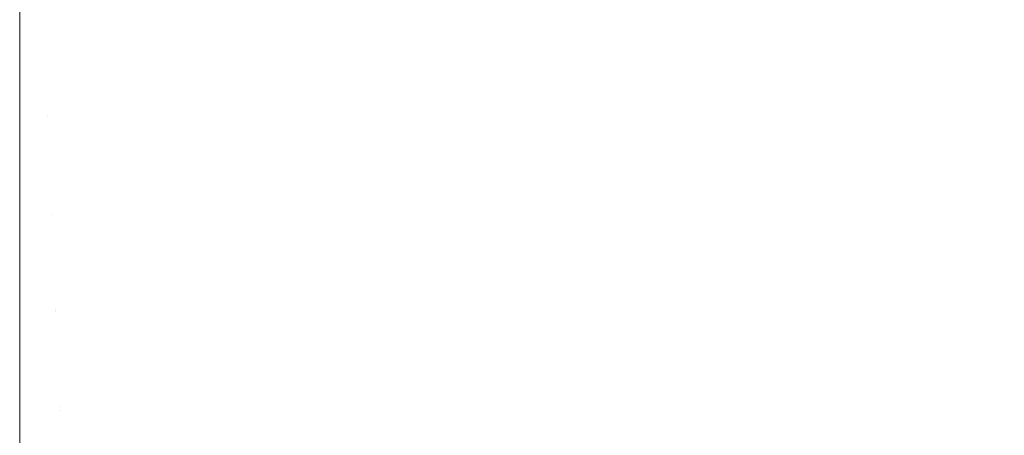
# Model space of a CAD drawing. Header units: centimetres. Extents: x -26 to 27.3, y -25.3 to -23.5.
# Tile 190 of 221: x 27.1825 to 27.2214, y -25.1982 to -25.1817. Entities that reach past the tile are written whole.
import ezdxf

# ---------------------------------------------------------------- set-up
doc = ezdxf.new("R2010")
doc.units = ezdxf.units.CM
doc.header["$LTSCALE"] = 2.54
doc.layers.add('Lucido design-1', color=7, linetype='Continuous')

# ---------------------------------------------------------------- blocks, each defined once
blk = doc.blocks.new('Gruppo-4-1')
at = {"color": 7, "linetype": 'Continuous', "lineweight": 9}
for points, invisible_edges in [([(27.193523, -25.177761, 1050.419828), (27.192754, -25.178212, 1050.419828), (27.19479, -25.181857, 1050.418837), (27.195712, -25.181316, 1050.418837)], 15), ([(27.192754, -25.178212, 1050.419828), (27.191967, -25.178629, 1050.419828), (27.193847, -25.182358, 1050.418837), (27.19479, -25.181857, 1050.418837)], 15), ([(27.196917, -25.181192, 1049.625418), (27.196, -25.181784, 1049.625418), (27.193953, -25.17846, 1049.624463), (27.194731, -25.177958, 1049.624463)], 15), ([(27.19993, -25.178055, 1050.418837), (27.199143, -25.178778, 1050.418837), (27.201867, -25.181873, 1050.417671), (27.202783, -25.181032, 1050.417671)], 15), ([(27.205304, -25.178287, 1050.417671), (27.204503, -25.179237, 1050.417671), (27.207553, -25.181921, 1050.41633), (27.208465, -25.180839, 1050.41633)], 15), ([(27.191967, -25.178629, 1050.419828), (27.191163, -25.179014, 1050.419828), (27.192883, -25.182818, 1050.418837), (27.193847, -25.182358, 1050.418837)], 15), ([(27.196, -25.181784, 1049.625418), (27.195058, -25.182336, 1049.625418), (27.193155, -25.178928, 1049.624463), (27.193953, -25.17846, 1049.624463)], 15), ([(27.202985, -25.181243, 1049.62653), (27.202061, -25.182093, 1049.62653), (27.199506, -25.17919, 1049.625418), (27.20031, -25.178452, 1049.625418)], 15), ([(27.208507, -25.180873, 1049.627799), (27.207593, -25.181957, 1049.627799), (27.204723, -25.179431, 1049.62653), (27.205532, -25.178471, 1049.62653)], 15), ([(27.210148, -25.178563, 1050.41633), (27.209331, -25.179719, 1050.41633), (27.212544, -25.182095, 1050.41482), (27.213459, -25.180801, 1050.41482)], 15), ([(27.213319, -25.180706, 1049.629223), (27.212408, -25.181994, 1049.629223), (27.209374, -25.179751, 1049.627799), (27.210193, -25.178593, 1049.627799)], 15), ([(27.219367, -25.178467, 1050.413143), (27.218546, -25.180014, 1050.413143), (27.2219, -25.181888, 1050.411302), (27.222798, -25.180197, 1050.411302)], 15), ([(27.191163, -25.179014, 1050.419828), (27.190344, -25.179363, 1050.419828), (27.191901, -25.183238, 1050.418837), (27.192883, -25.182818, 1050.418837)], 15), ([(27.195058, -25.182336, 1049.625418), (27.194094, -25.182848, 1049.625418), (27.192337, -25.179363, 1049.624463), (27.193155, -25.178928, 1049.624463)], 15), ([(27.199143, -25.178778, 1050.418837), (27.198327, -25.179467, 1050.418837), (27.200917, -25.182674, 1050.417671), (27.201867, -25.181873, 1050.417671)], 15), ([(27.190344, -25.179363, 1050.419828), (27.18951, -25.179678, 1050.419828), (27.190901, -25.183615, 1050.418837), (27.191901, -25.183238, 1050.418837)], 15), ([(27.194094, -25.182848, 1049.625418), (27.193109, -25.183319, 1049.625418), (27.191502, -25.179762, 1049.624463), (27.192337, -25.179363, 1049.624463)], 15), ([(27.198327, -25.179467, 1050.418837), (27.197481, -25.18012, 1050.418837), (27.199933, -25.183435, 1050.417671), (27.200917, -25.182674, 1050.417671)], 15), ([(27.202061, -25.182093, 1049.62653), (27.201101, -25.182902, 1049.62653), (27.198672, -25.179894, 1049.625418), (27.199506, -25.17919, 1049.625418)], 15), ([(27.204503, -25.179237, 1050.417671), (27.203662, -25.180153, 1050.417671), (27.206595, -25.182964, 1050.41633), (27.207553, -25.181921, 1050.41633)], 15), ([(27.207593, -25.181957, 1049.627799), (27.206634, -25.183001, 1049.627799), (27.203873, -25.180356, 1049.62653), (27.204723, -25.179431, 1049.62653)], 15), ([(27.21734, -25.181329, 1049.630799), (27.216399, -25.182788, 1049.630799), (27.213319, -25.180706, 1049.629223), (27.214175, -25.17938, 1049.629223)], 15), ([(27.214319, -25.179469, 1050.41482), (27.213459, -25.180801, 1050.41482), (27.216709, -25.182997, 1050.413143), (27.217659, -25.181525, 1050.413143)], 15), ([(27.18951, -25.179678, 1050.419828), (27.188664, -25.179957, 1050.419828), (27.189887, -25.183949, 1050.418837), (27.190901, -25.183615, 1050.418837)], 15), ([(27.193109, -25.183319, 1049.625418), (27.192105, -25.183747, 1049.625418), (27.19065, -25.180125, 1049.624463), (27.191502, -25.179762, 1049.624463)], 15), ([(27.209331, -25.179719, 1050.41633), (27.208465, -25.180839, 1050.41633), (27.211574, -25.183349, 1050.41482), (27.212544, -25.182095, 1050.41482)], 15), ([(27.212408, -25.181994, 1049.629223), (27.211443, -25.183243, 1049.629223), (27.208507, -25.180873, 1049.627799), (27.209374, -25.179751, 1049.627799)], 15), ([(27.221409, -25.181614, 1049.632526), (27.220452, -25.183245, 1049.632526), (27.21734, -25.181329, 1049.630799), (27.218219, -25.179832, 1049.630799)], 15), ([(27.187807, -25.1802, 1050.419828), (27.18694, -25.180406, 1050.419828), (27.18782, -25.184487, 1050.418837), (27.188859, -25.18424, 1050.418837)], 15), ([(27.188664, -25.179957, 1050.419828), (27.187807, -25.1802, 1050.419828), (27.188859, -25.18424, 1050.418837), (27.189887, -25.183949, 1050.418837)], 15), ([(27.192105, -25.183747, 1049.625418), (27.191084, -25.184133, 1049.625418), (27.189784, -25.180452, 1049.624463), (27.19065, -25.180125, 1049.624463)], 15), ([(27.197481, -25.18012, 1050.418837), (27.196609, -25.180737, 1050.418837), (27.198918, -25.184152, 1050.417671), (27.199933, -25.183435, 1050.417671)], 15), ([(27.201101, -25.182902, 1049.62653), (27.200107, -25.18367, 1049.62653), (27.197808, -25.180562, 1049.625418), (27.198672, -25.179894, 1049.625418)], 15), ([(27.203662, -25.180153, 1050.417671), (27.202783, -25.181032, 1050.417671), (27.205594, -25.183965, 1050.41633), (27.206595, -25.182964, 1050.41633)], 15), ([(27.218546, -25.180014, 1050.413143), (27.217659, -25.181525, 1050.413143), (27.220931, -25.18354, 1050.411302), (27.2219, -25.181888, 1050.411302)], 15), ([(27.186065, -25.180575, 1050.419828), (27.185184, -25.180707, 1050.419828), (27.185714, -25.184848, 1050.418837), (27.186771, -25.18469, 1050.418837)], 15), ([(27.18694, -25.180406, 1050.419828), (27.186065, -25.180575, 1050.419828), (27.186771, -25.18469, 1050.418837), (27.18782, -25.184487, 1050.418837)], 15), ([(27.191084, -25.184133, 1049.625418), (27.190047, -25.184474, 1049.625418), (27.188904, -25.180742, 1049.624463), (27.189784, -25.180452, 1049.624463)], 15), ([(27.200107, -25.18367, 1049.62653), (27.199082, -25.184395, 1049.62653), (27.196917, -25.181192, 1049.625418), (27.197808, -25.180562, 1049.625418)], 15), ([(27.206634, -25.183001, 1049.627799), (27.205631, -25.184004, 1049.627799), (27.202985, -25.181243, 1049.62653), (27.203873, -25.180356, 1049.62653)], 15), ([(27.182518, -25.180956, 1050.419809), (27.182518, -25.185052, 1050.418837), (27.183586, -25.185029, 1050.418837), (27.183409, -25.180858, 1050.419828)], 14), ([(27.184298, -25.180801, 1050.419828), (27.183409, -25.180858, 1050.419828), (27.183586, -25.185029, 1050.418837), (27.184652, -25.184962, 1050.418837)], 15), ([(27.185184, -25.180707, 1050.419828), (27.184298, -25.180801, 1050.419828), (27.184652, -25.184962, 1050.418837), (27.185714, -25.184848, 1050.418837)], 15), ([(27.188997, -25.184772, 1049.625418), (27.187935, -25.185024, 1049.625418), (27.187113, -25.181209, 1049.624463), (27.188014, -25.180994, 1049.624463)], 15), ([(27.190047, -25.184474, 1049.625418), (27.188997, -25.184772, 1049.625418), (27.188014, -25.180994, 1049.624463), (27.188904, -25.180742, 1049.624463)], 15), ([(27.196609, -25.180737, 1050.418837), (27.195712, -25.181316, 1050.418837), (27.197873, -25.184827, 1050.417671), (27.198918, -25.184152, 1050.417671)], 15), ([(27.208465, -25.180839, 1050.41633), (27.207553, -25.181921, 1050.41633), (27.210552, -25.184561, 1050.41482), (27.211574, -25.183349, 1050.41482)], 15), ([(27.211443, -25.183243, 1049.629223), (27.210425, -25.18445, 1049.629223), (27.207593, -25.181957, 1049.627799), (27.208507, -25.180873, 1049.627799)], 15), ([(27.216399, -25.182788, 1049.630799), (27.215396, -25.184205, 1049.630799), (27.212408, -25.181994, 1049.629223), (27.213319, -25.180706, 1049.629223)], 15), ([(27.213459, -25.180801, 1050.41482), (27.212544, -25.182095, 1050.41482), (27.215698, -25.184427, 1050.413143), (27.216709, -25.182997, 1050.413143)], 15), ([(27.186864, -25.185232, 1049.625418), (27.185784, -25.185393, 1049.625418), (27.185288, -25.181521, 1049.624463), (27.186204, -25.181384, 1049.624463)], 15), ([(27.187935, -25.185024, 1049.625418), (27.186864, -25.185232, 1049.625418), (27.186204, -25.181384, 1049.624463), (27.187113, -25.181209, 1049.624463)], 15), ([(27.195712, -25.181316, 1050.418837), (27.19479, -25.181857, 1050.418837), (27.196801, -25.185456, 1050.417671), (27.197873, -25.184827, 1050.417671)], 15), ([(27.199082, -25.184395, 1049.62653), (27.198027, -25.185076, 1049.62653), (27.196, -25.181784, 1049.625418), (27.196917, -25.181192, 1049.625418)], 15), ([(27.202783, -25.181032, 1050.417671), (27.201867, -25.181873, 1050.417671), (27.204551, -25.184923, 1050.41633), (27.205594, -25.183965, 1050.41633)], 15), ([(27.205631, -25.184004, 1049.627799), (27.204587, -25.184963, 1049.627799), (27.202061, -25.182093, 1049.62653), (27.202985, -25.181243, 1049.62653)], 15), ([(27.220452, -25.183245, 1049.632526), (27.219427, -25.184834, 1049.632526), (27.216399, -25.182788, 1049.630799), (27.21734, -25.181329, 1049.630799)], 15), ([(27.182518, -25.181698, 1049.624463), (27.182518, -25.185601, 1049.625418), (-25.917482, -25.185601, 1049.625418), (-25.917482, -25.181698, 1049.624463)], 10), ([(27.183609, -25.185578, 1049.625418), (27.182518, -25.185601, 1049.625418), (27.182518, -25.181698, 1049.624463), (27.183444, -25.181678, 1049.624463)], 13), ([(27.184699, -25.185509, 1049.625418), (27.183609, -25.185578, 1049.625418), (27.183444, -25.181678, 1049.624463), (27.184368, -25.181619, 1049.624463)], 15), ([(27.185784, -25.185393, 1049.625418), (27.184699, -25.185509, 1049.625418), (27.184368, -25.181619, 1049.624463), (27.185288, -25.181521, 1049.624463)], 15), ([(27.198027, -25.185076, 1049.62653), (27.196944, -25.185712, 1049.62653), (27.195058, -25.182336, 1049.625418), (27.196, -25.181784, 1049.625418)], 15), ([(27.217659, -25.181525, 1050.413143), (27.216709, -25.182997, 1050.413143), (27.219893, -25.185149, 1050.411302), (27.220931, -25.18354, 1050.411302)], 15), ([(27.22454, -25.183363, 1049.634402), (27.223505, -25.185125, 1049.634402), (27.220452, -25.183245, 1049.632526), (27.221409, -25.181614, 1049.632526)], 15), ([(27.19479, -25.181857, 1050.418837), (27.193847, -25.182358, 1050.418837), (27.195703, -25.186039, 1050.417671), (27.196801, -25.185456, 1050.417671)], 15), ([(27.201867, -25.181873, 1050.417671), (27.200917, -25.182674, 1050.417671), (27.203469, -25.185835, 1050.41633), (27.204551, -25.184923, 1050.41633)], 15), ([(27.204587, -25.184963, 1049.627799), (27.203503, -25.185877, 1049.627799), (27.201101, -25.182902, 1049.62653), (27.202061, -25.182093, 1049.62653)], 15), ([(27.207553, -25.181921, 1050.41633), (27.206595, -25.182964, 1050.41633), (27.20948, -25.185729, 1050.41482), (27.210552, -25.184561, 1050.41482)], 15), ([(27.210425, -25.18445, 1049.629223), (27.209358, -25.185612, 1049.629223), (27.206634, -25.183001, 1049.627799), (27.207593, -25.181957, 1049.627799)], 15), ([(27.215396, -25.184205, 1049.630799), (27.214335, -25.185578, 1049.630799), (27.211443, -25.183243, 1049.629223), (27.212408, -25.181994, 1049.629223)], 15), ([(27.212544, -25.182095, 1050.41482), (27.211574, -25.183349, 1050.41482), (27.214626, -25.185814, 1050.413143), (27.215698, -25.184427, 1050.413143)], 15), ([(27.2219, -25.181888, 1050.411302), (27.220931, -25.18354, 1050.411302), (27.224129, -25.185509, 1050.409303), (27.225179, -25.18372, 1050.409303)], 15), ([(27.193847, -25.182358, 1050.418837), (27.192883, -25.182818, 1050.418837), (27.194581, -25.186575, 1050.417671), (27.195703, -25.186039, 1050.417671)], 15), ([(27.196944, -25.185712, 1049.62653), (27.195835, -25.186301, 1049.62653), (27.194094, -25.182848, 1049.625418), (27.195058, -25.182336, 1049.625418)], 15), ([(27.192883, -25.182818, 1050.418837), (27.191901, -25.183238, 1050.418837), (27.193438, -25.187063, 1050.417671), (27.194581, -25.186575, 1050.417671)], 15), ([(27.195835, -25.186301, 1049.62653), (27.194702, -25.186842, 1049.62653), (27.193109, -25.183319, 1049.625418), (27.194094, -25.182848, 1049.625418)], 15), ([(27.200917, -25.182674, 1050.417671), (27.199933, -25.183435, 1050.417671), (27.202349, -25.186701, 1050.41633), (27.203469, -25.185835, 1050.41633)], 15), ([(27.203503, -25.185877, 1049.627799), (27.202381, -25.186744, 1049.627799), (27.200107, -25.18367, 1049.62653), (27.201101, -25.182902, 1049.62653)], 15), ([(27.206595, -25.182964, 1050.41633), (27.205594, -25.183965, 1050.41633), (27.208359, -25.18685, 1050.41482), (27.20948, -25.185729, 1050.41482)], 15), ([(27.219427, -25.184834, 1049.632526), (27.218335, -25.186378, 1049.632526), (27.215396, -25.184205, 1049.630799), (27.216399, -25.182788, 1049.630799)], 15), ([(27.191901, -25.183238, 1050.418837), (27.190901, -25.183615, 1050.418837), (27.192275, -25.187502, 1050.417671), (27.193438, -25.187063, 1050.417671)], 15), ([(27.194702, -25.186842, 1049.62653), (27.193547, -25.187335, 1049.62653), (27.192105, -25.183747, 1049.625418), (27.193109, -25.183319, 1049.625418)], 15), ([(27.209358, -25.185612, 1049.629223), (27.208242, -25.186728, 1049.629223), (27.205631, -25.184004, 1049.627799), (27.206634, -25.183001, 1049.627799)], 15), ([(27.214335, -25.185578, 1049.630799), (27.213216, -25.186906, 1049.630799), (27.210425, -25.18445, 1049.629223), (27.211443, -25.183243, 1049.629223)], 15), ([(27.211574, -25.183349, 1050.41482), (27.210552, -25.184561, 1050.41482), (27.213497, -25.187153, 1050.413143), (27.214626, -25.185814, 1050.413143)], 15), ([(27.216709, -25.182997, 1050.413143), (27.215698, -25.184427, 1050.413143), (27.218787, -25.186712, 1050.411302), (27.219893, -25.185149, 1050.411302)], 15), ([(27.223505, -25.185125, 1049.634402), (27.222397, -25.186842, 1049.634402), (27.219427, -25.184834, 1049.632526), (27.220452, -25.183245, 1049.632526)], 15), ([(27.190901, -25.183615, 1050.418837), (27.189887, -25.183949, 1050.418837), (27.191094, -25.187891, 1050.417671), (27.192275, -25.187502, 1050.417671)], 15), ([(27.199933, -25.183435, 1050.417671), (27.198918, -25.184152, 1050.417671), (27.201193, -25.187519, 1050.41633), (27.202349, -25.186701, 1050.41633)], 15), ([(27.202381, -25.186744, 1049.627799), (27.201223, -25.187563, 1049.627799), (27.199082, -25.184395, 1049.62653), (27.200107, -25.18367, 1049.62653)], 15), ([(27.220931, -25.18354, 1050.411302), (27.219893, -25.185149, 1050.411302), (27.223004, -25.187252, 1050.409303), (27.224129, -25.185509, 1050.409303)], 15), ([(27.189887, -25.183949, 1050.418837), (27.188859, -25.18424, 1050.418837), (27.189898, -25.18823, 1050.417671), (27.191094, -25.187891, 1050.417671)], 15), ([(27.193547, -25.187335, 1049.62653), (27.192372, -25.187778, 1049.62653), (27.191084, -25.184133, 1049.625418), (27.192105, -25.183747, 1049.625418)], 15), ([(27.205594, -25.183965, 1050.41633), (27.204551, -25.184923, 1050.41633), (27.207191, -25.187922, 1050.41482), (27.208359, -25.18685, 1050.41482)], 15), ([(27.208242, -25.186728, 1049.629223), (27.20708, -25.187795, 1049.629223), (27.204587, -25.184963, 1049.627799), (27.205631, -25.184004, 1049.627799)], 15), ([(27.18782, -25.184487, 1050.418837), (27.186771, -25.18469, 1050.418837), (27.187467, -25.188754, 1050.417671), (27.188688, -25.188517, 1050.417671)], 15), ([(27.188859, -25.18424, 1050.418837), (27.18782, -25.184487, 1050.418837), (27.188688, -25.188517, 1050.417671), (27.189898, -25.18823, 1050.417671)], 15), ([(27.19118, -25.188171, 1049.62653), (27.189971, -25.188514, 1049.62653), (27.188997, -25.184772, 1049.625418), (27.190047, -25.184474, 1049.625418)], 15), ([(27.192372, -25.187778, 1049.62653), (27.19118, -25.188171, 1049.62653), (27.190047, -25.184474, 1049.625418), (27.191084, -25.184133, 1049.625418)], 15), ([(27.198918, -25.184152, 1050.417671), (27.197873, -25.184827, 1050.417671), (27.200003, -25.188286, 1050.41633), (27.201193, -25.187519, 1050.41633)], 15), ([(27.201223, -25.187563, 1049.627799), (27.200032, -25.188332, 1049.627799), (27.198027, -25.185076, 1049.62653), (27.199082, -25.184395, 1049.62653)], 15), ([(27.213216, -25.186906, 1049.630799), (27.212041, -25.188184, 1049.630799), (27.209358, -25.185612, 1049.629223), (27.210425, -25.18445, 1049.629223)], 15), ([(27.218335, -25.186378, 1049.632526), (27.217178, -25.187874, 1049.632526), (27.214335, -25.185578, 1049.630799), (27.215396, -25.184205, 1049.630799)], 15), ([(27.215698, -25.184427, 1050.413143), (27.214626, -25.185814, 1050.413143), (27.217616, -25.188227, 1050.411302), (27.218787, -25.186712, 1050.411302)], 15), ([(27.185714, -25.184848, 1050.418837), (27.184652, -25.184962, 1050.418837), (27.185002, -25.189069, 1050.417671), (27.186238, -25.188938, 1050.417671)], 15), ([(27.186771, -25.18469, 1050.418837), (27.185714, -25.184848, 1050.418837), (27.186238, -25.188938, 1050.417671), (27.187467, -25.188754, 1050.417671)], 15), ([(27.189971, -25.188514, 1049.62653), (27.18875, -25.188804, 1049.62653), (27.187935, -25.185024, 1049.625418), (27.188997, -25.184772, 1049.625418)], 15), ([(27.197873, -25.184827, 1050.417671), (27.196801, -25.185456, 1050.417671), (27.198782, -25.189003, 1050.41633), (27.200003, -25.188286, 1050.41633)], 15), ([(27.210552, -25.184561, 1050.41482), (27.20948, -25.185729, 1050.41482), (27.212312, -25.188443, 1050.413143), (27.213497, -25.187153, 1050.413143)], 15), ([(27.222397, -25.186842, 1049.634402), (27.221218, -25.18851, 1049.634402), (27.218335, -25.186378, 1049.632526), (27.219427, -25.184834, 1049.632526)], 15), ([(27.183586, -25.185029, 1050.418837), (27.182518, -25.185052, 1050.418837), (27.182518, -25.185086, 1050.418828)], 9), ([(27.182518, -25.185086, 1050.418828), (27.182518, -25.189175, 1050.417671), (27.183761, -25.189148, 1050.417671), (27.183586, -25.185029, 1050.418837)], 14), ([(27.184652, -25.184962, 1050.418837), (27.183586, -25.185029, 1050.418837), (27.183761, -25.189148, 1050.417671), (27.185002, -25.189069, 1050.417671)], 15), ([(27.187517, -25.189043, 1049.62653), (27.186275, -25.189228, 1049.62653), (27.185784, -25.185393, 1049.625418), (27.186864, -25.185232, 1049.625418)], 15), ([(27.18875, -25.188804, 1049.62653), (27.187517, -25.189043, 1049.62653), (27.186864, -25.185232, 1049.625418), (27.187935, -25.185024, 1049.625418)], 15), ([(27.200032, -25.188332, 1049.627799), (27.198809, -25.189049, 1049.627799), (27.196944, -25.185712, 1049.62653), (27.198027, -25.185076, 1049.62653)], 15), ([(27.204551, -25.184923, 1050.41633), (27.203469, -25.185835, 1050.41633), (27.205979, -25.188944, 1050.41482), (27.207191, -25.187922, 1050.41482)], 15), ([(27.20708, -25.187795, 1049.629223), (27.205873, -25.188813, 1049.629223), (27.203503, -25.185877, 1049.627799), (27.204587, -25.184963, 1049.627799)], 15), ([(27.219893, -25.185149, 1050.411302), (27.218787, -25.186712, 1050.411302), (27.221806, -25.188945, 1050.409303), (27.223004, -25.187252, 1050.409303)], 15), ([(27.182518, -25.185601, 1049.625418), (27.182518, -25.185769, 1049.625466), (-25.917482, -25.185769, 1049.625466), (-25.917482, -25.185601, 1049.625418)], 10), ([(27.183609, -25.185578, 1049.625418), (27.183773, -25.189441, 1049.62653), (27.182518, -25.189468, 1049.62653), (27.182518, -25.185769, 1049.625466)], 11), ([(27.182518, -25.185769, 1049.625466), (27.182518, -25.185601, 1049.625418), (27.183609, -25.185578, 1049.625418)], 10), ([(27.185027, -25.189361, 1049.62653), (27.183773, -25.189441, 1049.62653), (27.183609, -25.185578, 1049.625418), (27.184699, -25.185509, 1049.625418)], 15), ([(27.186275, -25.189228, 1049.62653), (27.185027, -25.189361, 1049.62653), (27.184699, -25.185509, 1049.625418), (27.185784, -25.185393, 1049.625418)], 15), ([(27.196801, -25.185456, 1050.417671), (27.195703, -25.186039, 1050.417671), (27.197532, -25.189667, 1050.41633), (27.198782, -25.189003, 1050.41633)], 15), ([(27.212041, -25.188184, 1049.630799), (27.210814, -25.189412, 1049.630799), (27.208242, -25.186728, 1049.629223), (27.209358, -25.185612, 1049.629223)], 15), ([(27.217178, -25.187874, 1049.632526), (27.215959, -25.18932, 1049.632526), (27.213216, -25.186906, 1049.630799), (27.214335, -25.185578, 1049.630799)], 15), ([(-25.917482, -25.189468, 1049.62653), (-25.917482, -25.185769, 1049.625466), (27.182518, -25.185769, 1049.625466), (27.182518, -25.189468, 1049.62653)], 10), ([(27.195703, -25.186039, 1050.417671), (27.194581, -25.186575, 1050.417671), (27.196255, -25.190277, 1050.41633), (27.197532, -25.189667, 1050.41633)], 15), ([(27.198809, -25.189049, 1049.627799), (27.197556, -25.189715, 1049.627799), (27.195835, -25.186301, 1049.62653), (27.196944, -25.185712, 1049.62653)], 15), ([(27.203469, -25.185835, 1050.41633), (27.202349, -25.186701, 1050.41633), (27.204725, -25.189914, 1050.41482), (27.205979, -25.188944, 1050.41482)], 15), ([(27.205873, -25.188813, 1049.629223), (27.204624, -25.189778, 1049.629223), (27.202381, -25.186744, 1049.627799), (27.203503, -25.185877, 1049.627799)], 15), ([(27.20948, -25.185729, 1050.41482), (27.208359, -25.18685, 1050.41482), (27.211073, -25.189682, 1050.413143), (27.212312, -25.188443, 1050.413143)], 15), ([(27.214626, -25.185814, 1050.413143), (27.213497, -25.187153, 1050.413143), (27.216381, -25.189691, 1050.411302), (27.217616, -25.188227, 1050.411302)], 15), ([(27.197556, -25.189715, 1049.627799), (27.196277, -25.190326, 1049.627799), (27.194702, -25.186842, 1049.62653), (27.195835, -25.186301, 1049.62653)], 15), ([(27.221218, -25.18851, 1049.634402), (27.219968, -25.190127, 1049.634402), (27.217178, -25.187874, 1049.632526), (27.218335, -25.186378, 1049.632526)], 15), ([(27.194581, -25.186575, 1050.417671), (27.193438, -25.187063, 1050.417671), (27.194953, -25.190833, 1050.41633), (27.196255, -25.190277, 1050.41633)], 15), ([(27.196277, -25.190326, 1049.627799), (27.194973, -25.190882, 1049.627799), (27.193547, -25.187335, 1049.62653), (27.194702, -25.186842, 1049.62653)], 15), ([(27.202349, -25.186701, 1050.41633), (27.201193, -25.187519, 1050.41633), (27.203431, -25.190829, 1050.41482), (27.204725, -25.189914, 1050.41482)], 15), ([(27.204624, -25.189778, 1049.629223), (27.203336, -25.190689, 1049.629223), (27.201223, -25.187563, 1049.627799), (27.202381, -25.186744, 1049.627799)], 15), ([(27.210814, -25.189412, 1049.630799), (27.209535, -25.190586, 1049.630799), (27.20708, -25.187795, 1049.629223), (27.208242, -25.186728, 1049.629223)], 15), ([(27.208359, -25.18685, 1050.41482), (27.207191, -25.187922, 1050.41482), (27.209783, -25.190867, 1050.413143), (27.211073, -25.189682, 1050.413143)], 15), ([(27.218787, -25.186712, 1050.411302), (27.217616, -25.188227, 1050.411302), (27.220538, -25.190587, 1050.409303), (27.221806, -25.188945, 1050.409303)], 15), ([(27.225306, -25.188808, 1049.636423), (27.22404, -25.190598, 1049.636423), (27.221218, -25.18851, 1049.634402), (27.222397, -25.186842, 1049.634402)], 15), ([(27.193438, -25.187063, 1050.417671), (27.192275, -25.187502, 1050.417671), (27.193628, -25.191333, 1050.41633), (27.194953, -25.190833, 1050.41633)], 15), ([(27.215959, -25.18932, 1049.632526), (27.21468, -25.190713, 1049.632526), (27.212041, -25.188184, 1049.630799), (27.213216, -25.186906, 1049.630799)], 15), ([(27.213497, -25.187153, 1050.413143), (27.212312, -25.188443, 1050.413143), (27.215086, -25.191102, 1050.411302), (27.216381, -25.189691, 1050.411302)], 15), ([(27.192275, -25.187502, 1050.417671), (27.191094, -25.187891, 1050.417671), (27.192283, -25.191776, 1050.41633), (27.193628, -25.191333, 1050.41633)], 15), ([(27.194973, -25.190882, 1049.627799), (27.193646, -25.191383, 1049.627799), (27.192372, -25.187778, 1049.62653), (27.193547, -25.187335, 1049.62653)], 15), ([(27.201193, -25.187519, 1050.41633), (27.200003, -25.188286, 1050.41633), (27.202099, -25.191689, 1050.41482), (27.203431, -25.190829, 1050.41482)], 15), ([(27.203336, -25.190689, 1049.629223), (27.20201, -25.191545, 1049.629223), (27.200032, -25.188332, 1049.627799), (27.201223, -25.187563, 1049.627799)], 15), ([(27.191094, -25.187891, 1050.417671), (27.189898, -25.18823, 1050.417671), (27.190921, -25.192162, 1050.41633), (27.192283, -25.191776, 1050.41633)], 15), ([(27.193646, -25.191383, 1049.627799), (27.192299, -25.191827, 1049.627799), (27.19118, -25.188171, 1049.62653), (27.192372, -25.187778, 1049.62653)], 15), ([(27.209535, -25.190586, 1049.630799), (27.208208, -25.191705, 1049.630799), (27.205873, -25.188813, 1049.629223), (27.20708, -25.187795, 1049.629223)], 15), ([(27.207191, -25.187922, 1050.41482), (27.205979, -25.188944, 1050.41482), (27.208444, -25.191996, 1050.413143), (27.209783, -25.190867, 1050.413143)], 15), ([(27.219968, -25.190127, 1049.634402), (27.218651, -25.191689, 1049.634402), (27.215959, -25.18932, 1049.632526), (27.217178, -25.187874, 1049.632526)], 15), ([(27.189898, -25.18823, 1050.417671), (27.188688, -25.188517, 1050.417671), (27.189544, -25.192489, 1050.41633), (27.190921, -25.192162, 1050.41633)], 15), ([(27.192299, -25.191827, 1049.627799), (27.190935, -25.192213, 1049.627799), (27.189971, -25.188514, 1049.62653), (27.19118, -25.188171, 1049.62653)], 15), ([(27.200003, -25.188286, 1050.41633), (27.198782, -25.189003, 1050.41633), (27.200731, -25.192491, 1050.41482), (27.202099, -25.191689, 1050.41482)], 15), ([(27.20201, -25.191545, 1049.629223), (27.200649, -25.192344, 1049.629223), (27.198809, -25.189049, 1049.627799), (27.200032, -25.188332, 1049.627799)], 15), ([(27.21468, -25.190713, 1049.632526), (27.213343, -25.19205, 1049.632526), (27.210814, -25.189412, 1049.630799), (27.212041, -25.188184, 1049.630799)], 15), ([(27.217616, -25.188227, 1050.411302), (27.216381, -25.189691, 1050.411302), (27.2192, -25.192173, 1050.409303), (27.220538, -25.190587, 1050.409303)], 15), ([(27.187467, -25.188754, 1050.417671), (27.186238, -25.188938, 1050.417671), (27.186754, -25.192968, 1050.41633), (27.188154, -25.192758, 1050.41633)], 15), ([(27.188688, -25.188517, 1050.417671), (27.187467, -25.188754, 1050.417671), (27.188154, -25.192758, 1050.41633), (27.189544, -25.192489, 1050.41633)], 15), ([(27.190935, -25.192213, 1049.627799), (27.189555, -25.192542, 1049.627799), (27.18875, -25.188804, 1049.62653), (27.189971, -25.188514, 1049.62653)], 15), ([(27.212312, -25.188443, 1050.413143), (27.211073, -25.189682, 1050.413143), (27.213732, -25.192456, 1050.411302), (27.215086, -25.191102, 1050.411302)], 15), ([(27.22404, -25.190598, 1049.636423), (27.222699, -25.192332, 1049.636423), (27.219968, -25.190127, 1049.634402), (27.221218, -25.18851, 1049.634402)], 15), ([(27.183933, -25.193208, 1050.41633), (27.183761, -25.189148, 1050.417671), (27.182518, -25.189175, 1050.417671), (27.182518, -25.193202, 1050.416342)], 11), ([(27.185002, -25.189069, 1050.417671), (27.183761, -25.189148, 1050.417671), (27.183933, -25.193208, 1050.41633), (27.185346, -25.193118, 1050.41633)], 15), ([(27.186238, -25.188938, 1050.417671), (27.185002, -25.189069, 1050.417671), (27.185346, -25.193118, 1050.41633), (27.186754, -25.192968, 1050.41633)], 15), ([(27.188163, -25.192811, 1049.627799), (27.186761, -25.193021, 1049.627799), (27.186275, -25.189228, 1049.62653), (27.187517, -25.189043, 1049.62653)], 15), ([(27.189555, -25.192542, 1049.627799), (27.188163, -25.192811, 1049.627799), (27.187517, -25.189043, 1049.62653), (27.18875, -25.188804, 1049.62653)], 15), ([(27.198782, -25.189003, 1050.41633), (27.197532, -25.189667, 1050.41633), (27.199331, -25.193235, 1050.41482), (27.200731, -25.192491, 1050.41482)], 15), ([(27.200649, -25.192344, 1049.629223), (27.199255, -25.193084, 1049.629223), (27.197556, -25.189715, 1049.627799), (27.198809, -25.189049, 1049.627799)], 15), ([(27.208208, -25.191705, 1049.630799), (27.206835, -25.192767, 1049.630799), (27.204624, -25.189778, 1049.629223), (27.205873, -25.188813, 1049.629223)], 15), ([(27.205979, -25.188944, 1050.41482), (27.204725, -25.189914, 1050.41482), (27.207057, -25.193068, 1050.413143), (27.208444, -25.191996, 1050.413143)], 15), ([(27.221806, -25.188945, 1050.409303), (27.220538, -25.190587, 1050.409303), (27.223387, -25.192888, 1050.407148), (27.224751, -25.191123, 1050.407148)], 15), ([(27.182518, -25.189468, 1049.62653), (27.182518, -25.189956, 1049.626692), (-25.917482, -25.189956, 1049.626692), (-25.917482, -25.189468, 1049.62653)], 10), ([(27.183773, -25.189441, 1049.62653), (27.183936, -25.193261, 1049.627799), (27.182518, -25.193291, 1049.627799), (27.182518, -25.189956, 1049.626692)], 11), ([(27.182518, -25.189956, 1049.626692), (27.182518, -25.189468, 1049.62653), (27.183773, -25.189441, 1049.62653)], 10), ([(27.185351, -25.193171, 1049.627799), (27.183936, -25.193261, 1049.627799), (27.183773, -25.189441, 1049.62653), (27.185027, -25.189361, 1049.62653)], 15), ([(27.186761, -25.193021, 1049.627799), (27.185351, -25.193171, 1049.627799), (27.185027, -25.189361, 1049.62653), (27.186275, -25.189228, 1049.62653)], 15), ([(27.213343, -25.19205, 1049.632526), (27.21195, -25.193329, 1049.632526), (27.209535, -25.190586, 1049.630799), (27.210814, -25.189412, 1049.630799)], 15), ([(27.218651, -25.191689, 1049.634402), (27.217269, -25.193194, 1049.634402), (27.21468, -25.190713, 1049.632526), (27.215959, -25.18932, 1049.632526)], 15), ([(-25.917482, -25.193291, 1049.627799), (-25.917482, -25.189956, 1049.626692), (27.182518, -25.189956, 1049.626692), (27.182518, -25.193291, 1049.627799)], 10), ([(27.197532, -25.189667, 1050.41633), (27.196255, -25.190277, 1050.41633), (27.197901, -25.193919, 1050.41482), (27.199331, -25.193235, 1050.41482)], 15), ([(27.199255, -25.193084, 1049.629223), (27.197831, -25.193764, 1049.629223), (27.196277, -25.190326, 1049.627799), (27.197556, -25.189715, 1049.627799)], 15), ([(27.206835, -25.192767, 1049.630799), (27.205417, -25.193769, 1049.630799), (27.203336, -25.190689, 1049.629223), (27.204624, -25.189778, 1049.629223)], 15), ([(27.204725, -25.189914, 1050.41482), (27.203431, -25.190829, 1050.41482), (27.205627, -25.194079, 1050.413143), (27.207057, -25.193068, 1050.413143)], 15), ([(27.211073, -25.189682, 1050.413143), (27.209783, -25.190867, 1050.413143), (27.212321, -25.193751, 1050.411302), (27.213732, -25.192456, 1050.411302)], 15), ([(27.216381, -25.189691, 1050.411302), (27.215086, -25.191102, 1050.411302), (27.217797, -25.1937, 1050.409303), (27.2192, -25.192173, 1050.409303)], 15), ([(27.196255, -25.190277, 1050.41633), (27.194953, -25.190833, 1050.41633), (27.196443, -25.194541, 1050.41482), (27.197901, -25.193919, 1050.41482)], 15), ([(27.197831, -25.193764, 1049.629223), (27.196379, -25.194384, 1049.629223), (27.194973, -25.190882, 1049.627799), (27.196277, -25.190326, 1049.627799)], 15), ([(27.222699, -25.192332, 1049.636423), (27.221286, -25.194008, 1049.636423), (27.218651, -25.191689, 1049.634402), (27.219968, -25.190127, 1049.634402)], 15), ([(27.205417, -25.193769, 1049.630799), (27.203959, -25.19471, 1049.630799), (27.20201, -25.191545, 1049.629223), (27.203336, -25.190689, 1049.629223)], 15), ([(27.21195, -25.193329, 1049.632526), (27.210504, -25.194548, 1049.632526), (27.208208, -25.191705, 1049.630799), (27.209535, -25.190586, 1049.630799)], 15), ([(27.217269, -25.193194, 1049.634402), (27.215824, -25.194639, 1049.634402), (27.213343, -25.19205, 1049.632526), (27.21468, -25.190713, 1049.632526)], 15), ([(27.220538, -25.190587, 1050.409303), (27.2192, -25.192173, 1050.409303), (27.22195, -25.194592, 1050.407148), (27.223387, -25.192888, 1050.407148)], 15), ([(27.194953, -25.190833, 1050.41633), (27.193628, -25.191333, 1050.41633), (27.194959, -25.1951, 1050.41482), (27.196443, -25.194541, 1050.41482)], 15), ([(27.196379, -25.194384, 1049.629223), (27.194903, -25.194941, 1049.629223), (27.193646, -25.191383, 1049.627799), (27.194973, -25.190882, 1049.627799)], 15), ([(27.203431, -25.190829, 1050.41482), (27.202099, -25.191689, 1050.41482), (27.204155, -25.195029, 1050.413143), (27.205627, -25.194079, 1050.413143)], 15), ([(27.209783, -25.190867, 1050.413143), (27.208444, -25.191996, 1050.413143), (27.210857, -25.194986, 1050.411302), (27.212321, -25.193751, 1050.411302)], 15), ([(27.215086, -25.191102, 1050.411302), (27.213732, -25.192456, 1050.411302), (27.21633, -25.195167, 1050.409303), (27.217797, -25.1937, 1050.409303)], 15), ([(27.193628, -25.191333, 1050.41633), (27.192283, -25.191776, 1050.41633), (27.193454, -25.195597, 1050.41482), (27.194959, -25.1951, 1050.41482)], 15), ([(27.194903, -25.194941, 1049.629223), (27.193404, -25.195435, 1049.629223), (27.192299, -25.191827, 1049.627799), (27.193646, -25.191383, 1049.627799)], 15), ([(27.192283, -25.191776, 1050.41633), (27.190921, -25.192162, 1050.41633), (27.191928, -25.196029, 1050.41482), (27.193454, -25.195597, 1050.41482)], 15), ([(27.193404, -25.195435, 1049.629223), (27.191886, -25.195865, 1049.629223), (27.190935, -25.192213, 1049.627799), (27.192299, -25.191827, 1049.627799)], 15), ([(27.203959, -25.19471, 1049.630799), (27.202462, -25.195589, 1049.630799), (27.200649, -25.192344, 1049.629223), (27.20201, -25.191545, 1049.629223)], 15), ([(27.202099, -25.191689, 1050.41482), (27.200731, -25.192491, 1050.41482), (27.202644, -25.195916, 1050.413143), (27.204155, -25.195029, 1050.413143)], 15), ([(27.210504, -25.194548, 1049.632526), (27.209008, -25.195705, 1049.632526), (27.206835, -25.192767, 1049.630799), (27.208208, -25.191705, 1049.630799)], 15), ([(27.221286, -25.194008, 1049.636423), (27.219803, -25.195623, 1049.636423), (27.217269, -25.193194, 1049.634402), (27.218651, -25.191689, 1049.634402)], 15), ([(27.190921, -25.192162, 1050.41633), (27.189544, -25.192489, 1050.41633), (27.190386, -25.196396, 1050.41482), (27.191928, -25.196029, 1050.41482)], 15), ([(27.191886, -25.195865, 1049.629223), (27.19035, -25.19623, 1049.629223), (27.189555, -25.192542, 1049.627799), (27.190935, -25.192213, 1049.627799)], 15), ([(27.208444, -25.191996, 1050.413143), (27.207057, -25.193068, 1050.413143), (27.209342, -25.196157, 1050.411302), (27.210857, -25.194986, 1050.411302)], 15), ([(27.215824, -25.194639, 1049.634402), (27.214319, -25.196021, 1049.634402), (27.21195, -25.193329, 1049.632526), (27.213343, -25.19205, 1049.632526)], 15), ([(27.2192, -25.192173, 1050.409303), (27.217797, -25.1937, 1050.409303), (27.220441, -25.196235, 1050.407148), (27.22195, -25.194592, 1050.407148)], 15), ([(27.189544, -25.192489, 1050.41633), (27.188154, -25.192758, 1050.41633), (27.188829, -25.196697, 1050.41482), (27.190386, -25.196396, 1050.41482)], 15), ([(27.19035, -25.19623, 1049.629223), (27.188801, -25.19653, 1049.629223), (27.188163, -25.192811, 1049.627799), (27.189555, -25.192542, 1049.627799)], 15), ([(27.202462, -25.195589, 1049.630799), (27.200928, -25.196403, 1049.630799), (27.199255, -25.193084, 1049.629223), (27.200649, -25.192344, 1049.629223)], 15), ([(27.200731, -25.192491, 1050.41482), (27.199331, -25.193235, 1050.41482), (27.201097, -25.196738, 1050.413143), (27.202644, -25.195916, 1050.413143)], 15), ([(27.213732, -25.192456, 1050.411302), (27.212321, -25.193751, 1050.411302), (27.214803, -25.19657, 1050.409303), (27.21633, -25.195167, 1050.409303)], 15), ([(27.225367, -25.194486, 1049.638588), (27.22386, -25.196274, 1049.638588), (27.221286, -25.194008, 1049.636423), (27.222699, -25.192332, 1049.636423)], 15), ([(27.186754, -25.192968, 1050.41633), (27.185346, -25.193118, 1050.41633), (27.185685, -25.197099, 1050.41482), (27.187262, -25.196931, 1050.41482)], 15), ([(27.18724, -25.196764, 1049.629223), (27.185671, -25.196931, 1049.629223), (27.185351, -25.193171, 1049.627799), (27.186761, -25.193021, 1049.627799)], 15), ([(27.188154, -25.192758, 1050.41633), (27.186754, -25.192968, 1050.41633), (27.187262, -25.196931, 1050.41482), (27.188829, -25.196697, 1050.41482)], 15), ([(27.188801, -25.19653, 1049.629223), (27.18724, -25.196764, 1049.629223), (27.186761, -25.193021, 1049.627799), (27.188163, -25.192811, 1049.627799)], 15), ([(27.209008, -25.195705, 1049.632526), (27.207464, -25.196797, 1049.632526), (27.205417, -25.193769, 1049.630799), (27.206835, -25.192767, 1049.630799)], 15), ([(27.207057, -25.193068, 1050.413143), (27.205627, -25.194079, 1050.413143), (27.207779, -25.197263, 1050.411302), (27.209342, -25.196157, 1050.411302)], 15), ([(-25.917482, -25.193238, 1050.41633), (-25.917482, -25.197173, 1050.414843), (27.182518, -25.197173, 1050.414843), (27.182518, -25.193238, 1050.41633)], 10), ([(27.182518, -25.193291, 1049.627799), (27.182518, -25.194085, 1049.628099), (-25.917482, -25.194085, 1049.628099), (-25.917482, -25.193291, 1049.627799)], 10), ([(27.182518, -25.193202, 1050.416342), (27.182518, -25.193238, 1050.41633), (27.183933, -25.193208, 1050.41633)], 10), ([(27.184103, -25.1972, 1050.41482), (27.183933, -25.193208, 1050.41633), (27.182518, -25.193238, 1050.41633), (27.182518, -25.197173, 1050.414843)], 11), ([(27.183936, -25.193261, 1049.627799), (27.184096, -25.197031, 1049.629223), (27.182518, -25.197065, 1049.629223), (27.182518, -25.194085, 1049.628099)], 11), ([(27.182518, -25.194085, 1049.628099), (27.182518, -25.193291, 1049.627799), (27.183936, -25.193261, 1049.627799)], 10), ([(27.185346, -25.193118, 1050.41633), (27.183933, -25.193208, 1050.41633), (27.184103, -25.1972, 1050.41482), (27.185685, -25.197099, 1050.41482)], 15), ([(27.185671, -25.196931, 1049.629223), (27.184096, -25.197031, 1049.629223), (27.183936, -25.193261, 1049.627799), (27.185351, -25.193171, 1049.627799)], 15), ([(27.200928, -25.196403, 1049.630799), (27.199362, -25.197152, 1049.630799), (27.197831, -25.193764, 1049.629223), (27.199255, -25.193084, 1049.629223)], 15), ([(27.199331, -25.193235, 1050.41482), (27.197901, -25.193919, 1050.41482), (27.199516, -25.197493, 1050.413143), (27.201097, -25.196738, 1050.413143)], 15), ([(27.214319, -25.196021, 1049.634402), (27.212757, -25.197338, 1049.634402), (27.210504, -25.194548, 1049.632526), (27.21195, -25.193329, 1049.632526)], 15), ([(27.219803, -25.195623, 1049.636423), (27.218253, -25.197173, 1049.636423), (27.215824, -25.194639, 1049.634402), (27.217269, -25.193194, 1049.634402)], 15), ([(27.199362, -25.197152, 1049.630799), (27.197765, -25.197833, 1049.630799), (27.196379, -25.194384, 1049.629223), (27.197831, -25.193764, 1049.629223)], 15), ([(27.207464, -25.196797, 1049.632526), (27.205875, -25.197822, 1049.632526), (27.203959, -25.19471, 1049.630799), (27.205417, -25.193769, 1049.630799)], 15), ([(27.212321, -25.193751, 1050.411302), (27.210857, -25.194986, 1050.411302), (27.213217, -25.197908, 1050.409303), (27.214803, -25.19657, 1050.409303)], 15), ([(27.217797, -25.1937, 1050.409303), (27.21633, -25.195167, 1050.409303), (27.218865, -25.197811, 1050.407148), (27.220441, -25.196235, 1050.407148)], 15), ([(-25.917482, -25.197065, 1049.629223), (-25.917482, -25.194085, 1049.628099), (27.182518, -25.194085, 1049.628099), (27.182518, -25.197065, 1049.629223)], 10), ([(27.197901, -25.193919, 1050.41482), (27.196443, -25.194541, 1050.41482), (27.197905, -25.19818, 1050.413143), (27.199516, -25.197493, 1050.413143)], 15), ([(27.205627, -25.194079, 1050.413143), (27.204155, -25.195029, 1050.413143), (27.20617, -25.198301, 1050.411302), (27.207779, -25.197263, 1050.411302)], 15), ([(27.22386, -25.196274, 1049.638588), (27.222279, -25.197996, 1049.638588), (27.219803, -25.195623, 1049.636423), (27.221286, -25.194008, 1049.636423)], 15), ([(27.197765, -25.197833, 1049.630799), (27.196141, -25.198446, 1049.630799), (27.194903, -25.194941, 1049.629223), (27.196379, -25.194384, 1049.629223)], 15), ([(27.196443, -25.194541, 1050.41482), (27.194959, -25.1951, 1050.41482), (27.196266, -25.198799, 1050.413143), (27.197905, -25.19818, 1050.413143)], 15), ([(27.212757, -25.197338, 1049.634402), (27.21114, -25.198588, 1049.634402), (27.209008, -25.195705, 1049.632526), (27.210504, -25.194548, 1049.632526)], 15), ([(27.22195, -25.194592, 1050.407148), (27.220441, -25.196235, 1050.407148), (27.223014, -25.1987, 1050.404842), (27.224625, -25.196947, 1050.404842)], 15), ([(27.196141, -25.198446, 1049.630799), (27.194493, -25.198989, 1049.630799), (27.193404, -25.195435, 1049.629223), (27.194903, -25.194941, 1049.629223)], 15), ([(27.205875, -25.197822, 1049.632526), (27.204244, -25.198779, 1049.632526), (27.202462, -25.195589, 1049.630799), (27.203959, -25.19471, 1049.630799)], 15), ([(27.210857, -25.194986, 1050.411302), (27.209342, -25.196157, 1050.411302), (27.211575, -25.199176, 1050.409303), (27.213217, -25.197908, 1050.409303)], 15), ([(27.218253, -25.197173, 1049.636423), (27.216638, -25.198656, 1049.636423), (27.214319, -25.196021, 1049.634402), (27.215824, -25.194639, 1049.634402)], 15), ([(27.194959, -25.1951, 1050.41482), (27.193454, -25.195597, 1050.41482), (27.194602, -25.199347, 1050.413143), (27.196266, -25.198799, 1050.413143)], 15), ([(27.204155, -25.195029, 1050.413143), (27.202644, -25.195916, 1050.413143), (27.204518, -25.19927, 1050.411302), (27.20617, -25.198301, 1050.411302)], 15), ([(27.21633, -25.195167, 1050.409303), (27.214803, -25.19657, 1050.409303), (27.217222, -25.19932, 1050.407148), (27.218865, -25.197811, 1050.407148)], 15), ([(27.194493, -25.198989, 1049.630799), (27.192822, -25.199462, 1049.630799), (27.191886, -25.195865, 1049.629223), (27.193404, -25.195435, 1049.629223)], 15), ([(27.193454, -25.195597, 1050.41482), (27.191928, -25.196029, 1050.41482), (27.192917, -25.199825, 1050.413143), (27.194602, -25.199347, 1050.413143)], 15), ([(27.204244, -25.198779, 1049.632526), (27.202574, -25.199666, 1049.632526), (27.200928, -25.196403, 1049.630799), (27.202462, -25.195589, 1049.630799)], 15), ([(27.21114, -25.198588, 1049.634402), (27.209472, -25.199767, 1049.634402), (27.207464, -25.196797, 1049.632526), (27.209008, -25.195705, 1049.632526)], 15), ([(27.222279, -25.197996, 1049.638588), (27.220626, -25.199649, 1049.638588), (27.218253, -25.197173, 1049.636423), (27.219803, -25.195623, 1049.636423)], 15), ([(27.192822, -25.199462, 1049.630799), (27.191133, -25.199864, 1049.630799), (27.19035, -25.19623, 1049.629223), (27.191886, -25.195865, 1049.629223)], 15), ([(27.191928, -25.196029, 1050.41482), (27.190386, -25.196396, 1050.41482), (27.191212, -25.20023, 1050.413143), (27.192917, -25.199825, 1050.413143)], 15), ([(27.202644, -25.195916, 1050.413143), (27.201097, -25.196738, 1050.413143), (27.202827, -25.200168, 1050.411302), (27.204518, -25.19927, 1050.411302)], 15), ([(27.209342, -25.196157, 1050.411302), (27.207779, -25.197263, 1050.411302), (27.209882, -25.200374, 1050.409303), (27.211575, -25.199176, 1050.409303)], 15), ([(27.216638, -25.198656, 1049.636423), (27.214962, -25.200069, 1049.636423), (27.212757, -25.197338, 1049.634402), (27.214319, -25.196021, 1049.634402)], 15), ([(27.189429, -25.200194, 1049.630799), (27.187712, -25.200451, 1049.630799), (27.18724, -25.196764, 1049.629223), (27.188801, -25.19653, 1049.629223)], 15), ([(27.191133, -25.199864, 1049.630799), (27.189429, -25.200194, 1049.630799), (27.188801, -25.19653, 1049.629223), (27.19035, -25.19623, 1049.629223)], 15), ([(27.190386, -25.196396, 1050.41482), (27.188829, -25.196697, 1050.41482), (27.189492, -25.200563, 1050.413143), (27.191212, -25.20023, 1050.413143)], 15), ([(27.202574, -25.199666, 1049.632526), (27.200867, -25.200482, 1049.632526), (27.199362, -25.197152, 1049.630799), (27.200928, -25.196403, 1049.630799)], 15), ([(27.220441, -25.196235, 1050.407148), (27.218865, -25.197811, 1050.407148), (27.22133, -25.200384, 1050.404842), (27.223014, -25.1987, 1050.404842)], 15), ([(27.185986, -25.200634, 1049.630799), (27.184254, -25.200745, 1049.630799), (27.184096, -25.197031, 1049.629223), (27.185671, -25.196931, 1049.629223)], 15), ([(27.187712, -25.200451, 1049.630799), (27.185986, -25.200634, 1049.630799), (27.185671, -25.196931, 1049.629223), (27.18724, -25.196764, 1049.629223)], 15), ([(27.187262, -25.196931, 1050.41482), (27.185685, -25.197099, 1050.41482), (27.186018, -25.201008, 1050.413143), (27.18776, -25.200822, 1050.413143)], 15), ([(27.188829, -25.196697, 1050.41482), (27.187262, -25.196931, 1050.41482), (27.18776, -25.200822, 1050.413143), (27.189492, -25.200563, 1050.413143)], 15), ([(27.201097, -25.196738, 1050.413143), (27.199516, -25.197493, 1050.413143), (27.201099, -25.200994, 1050.411302), (27.202827, -25.200168, 1050.411302)], 15), ([(27.209472, -25.199767, 1049.634402), (27.207755, -25.200875, 1049.634402), (27.205875, -25.197822, 1049.632526), (27.207464, -25.196797, 1049.632526)], 15), ([(27.214803, -25.19657, 1050.409303), (27.213217, -25.197908, 1050.409303), (27.215518, -25.200757, 1050.407148), (27.217222, -25.19932, 1050.407148)], 15), ([(27.182518, -25.197065, 1049.629223), (27.182518, -25.19815, 1049.629683), (-25.917482, -25.19815, 1049.629683), (-25.917482, -25.197065, 1049.629223)], 10), ([(-25.917482, -25.197234, 1050.41482), (-25.917482, -25.201077, 1050.413176), (27.182518, -25.201077, 1050.413176), (27.182518, -25.197234, 1050.41482)], 10), ([(27.184096, -25.197031, 1049.629223), (27.184254, -25.200745, 1049.630799), (27.182518, -25.200782, 1049.630799), (27.182518, -25.19815, 1049.629683)], 11), ([(27.182518, -25.19815, 1049.629683), (27.182518, -25.197065, 1049.629223), (27.184096, -25.197031, 1049.629223)], 10), ([(27.182518, -25.197173, 1050.414843), (27.182518, -25.197234, 1050.41482), (27.184103, -25.1972, 1050.41482)], 10), ([(27.184269, -25.201119, 1050.413143), (27.184103, -25.1972, 1050.41482), (27.182518, -25.197234, 1050.41482), (27.182518, -25.201077, 1050.413176)], 11), ([(27.185685, -25.197099, 1050.41482), (27.184103, -25.1972, 1050.41482), (27.184269, -25.201119, 1050.413143), (27.186018, -25.201008, 1050.413143)], 15), ([(27.200867, -25.200482, 1049.632526), (27.199128, -25.201224, 1049.632526), (27.197765, -25.197833, 1049.630799), (27.199362, -25.197152, 1049.630799)], 15), ([(27.207779, -25.197263, 1050.411302), (27.20617, -25.198301, 1050.411302), (27.208139, -25.201499, 1050.409303), (27.209882, -25.200374, 1050.409303)], 15), ([(27.214962, -25.200069, 1049.636423), (27.213227, -25.20141, 1049.636423), (27.21114, -25.198588, 1049.634402), (27.212757, -25.197338, 1049.634402)], 15), ([(27.220626, -25.199649, 1049.638588), (27.218904, -25.20123, 1049.638588), (27.216638, -25.198656, 1049.636423), (27.218253, -25.197173, 1049.636423)], 15), ([(27.199516, -25.197493, 1050.413143), (27.197905, -25.19818, 1050.413143), (27.199338, -25.201746, 1050.411302), (27.201099, -25.200994, 1050.411302)], 15), ([(27.199128, -25.201224, 1049.632526), (27.197359, -25.201892, 1049.632526), (27.196141, -25.198446, 1049.630799), (27.197765, -25.197833, 1049.630799)], 15), ([(27.207755, -25.200875, 1049.634402), (27.205993, -25.20191, 1049.634402), (27.204244, -25.198779, 1049.632526), (27.205875, -25.197822, 1049.632526)], 15), ([(27.213217, -25.197908, 1050.409303), (27.211575, -25.199176, 1050.409303), (27.213753, -25.202121, 1050.407148), (27.215518, -25.200757, 1050.407148)], 15), ([(27.218865, -25.197811, 1050.407148), (27.217222, -25.19932, 1050.407148), (27.219577, -25.201995, 1050.404842), (27.22133, -25.200384, 1050.404842)], 15), ([(27.224691, -25.200308, 1049.640891), (27.222938, -25.202061, 1049.640891), (27.220626, -25.199649, 1049.638588), (27.222279, -25.197996, 1049.638588)], 15), ([(-25.917482, -25.200782, 1049.630799), (-25.917482, -25.19815, 1049.629683), (27.182518, -25.19815, 1049.629683), (27.182518, -25.200782, 1049.630799)], 10)]:
    blk.add_3dface(points, dxfattribs=dict(at, invisible_edges=invisible_edges))

msp = doc.modelspace()

# ---------------------------------------------------------------- block references
at = {"layer": 'Lucido design-1', "color": 7}
msp.add_blockref('Gruppo-4-1', (0, 0), dxfattribs=at)

doc.saveas('drawing.dxf')
